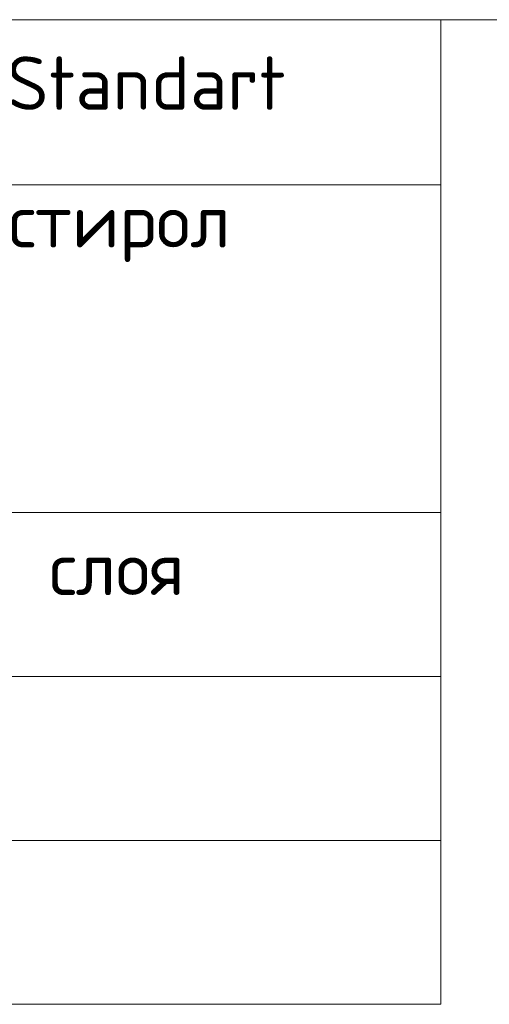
# Model space of a CAD drawing. Header units: millimetres. Extents: x 0 to 21000, y 0 to 14850.
# Tile 31 of 56: x 11414 to 12512, y 8373 to 10677. Entities that reach past the tile are written whole.
import ezdxf

# ---------------------------------------------------------------- set-up
doc = ezdxf.new("R2010")
doc.units = ezdxf.units.MM
doc.layers.add('Standard', color=7, linetype='Continuous', lineweight=25)
doc.styles.add('ISOCPEUR', font='txt')

msp = doc.modelspace()

# ---------------------------------------------------------------- linework, layer by layer
at = {"layer": 'Standard', "color": 7, "linetype": 'Continuous', "lineweight": 13, "transparency": 33554687}
for p, q in [((12399.1, 10676.5), (8279.1, 10676.5)), ((8279.1, 10676.5), (12399.1, 10676.5)), ((15390.2, 10676.5), (10700.2, 10676.5)), ((12399.1, 10676.5), (12399.1, 8373.4)), ((12399.1, 10290), (8279.1, 10290)), ((12399.1, 9523.4), (8279.1, 9523.4)), ((12399.1, 9140), (8279.1, 9140)), ((12399.1, 9140), (8279.1, 9140)), ((12399.1, 8756.7), (8279.1, 8756.7)), ((12399.1, 8373.4), (8279.1, 8373.4)), ((12399.1, 8373.4), (8279.1, 8373.4)), ((12399.1, 8373.4), (8279.1, 8373.4))]:
    msp.add_line(p, q, dxfattribs=at)

# ---------------------------------------------------------------- texts
at = {"layer": 'Standard', "color": 7, "lineweight": 25, "transparency": 33554687, "style": 'ISOCPEUR', "width": 0.99}
for s, p in [('Профилированная\xa0мембрана\xa0PLANTER\xa0Standart', (8312.7, 10465.7)), ('Утеплитель\xa0-\xa0экструзионный\xa0пенополистирол', (8290.1, 10143.7)), ('Гидроизоляция\xa0-\xa0"Техноэласт\xa0ЭПП"\xa0-\xa02\xa0слоя', (8290.1, 9330.4))]:
    msp.add_text(s, height=125, dxfattribs=at).set_placement(p)

doc.saveas('drawing.dxf')
